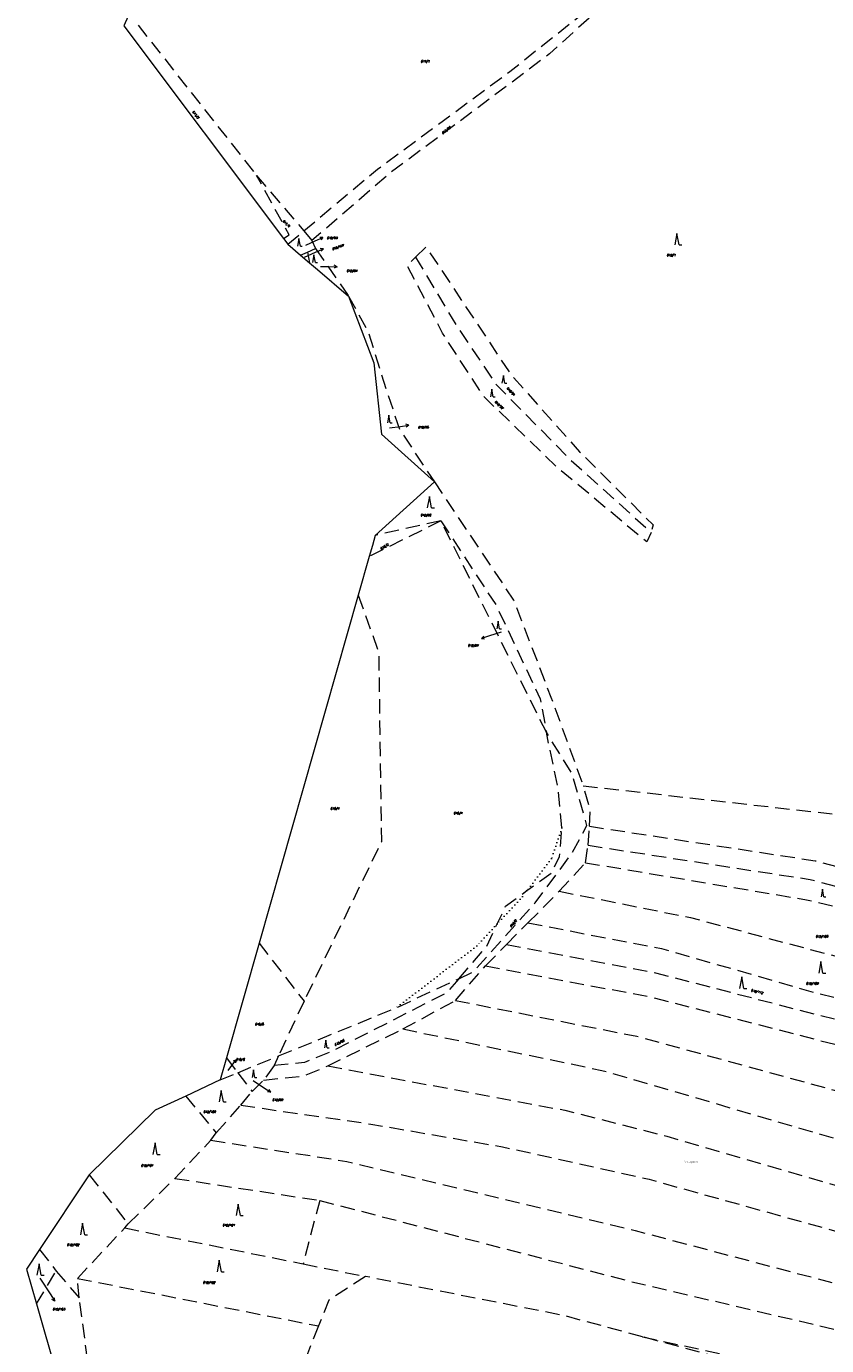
# Model space of a CAD drawing. Header units: metres. Extents: x -626722 to -621116, y -1178216 to -1174550.
# Tile 13 of 86: x -626722 to -626442, y -1175505 to -1175044. Entities that reach past the tile are written whole.
import ezdxf
from ezdxf.enums import TextEntityAlignment as Align

# ---------------------------------------------------------------- set-up
doc = ezdxf.new("R2010")
doc.units = ezdxf.units.M
doc.header["$MEASUREMENT"] = 0
doc.linetypes.add('DASHEDX2', pattern=[1.5, 1, -0.5])
doc.linetypes.add('DOT', pattern=[0.25, 0, -0.25])
for name, color, linetype, lineweight in [('8_kat_KN_Hranice katastrů', 200, 'FENCELINE1', 25), ('8_kat_KN_Hranice parcel', 200, 'DASHEDX2', 25), ('8_kat_KN_PČ popisy', 210, 'Continuous', 0), ('8_kat_KN_Slučkové čáry', 200, 'DOT', 25), ('8_kat_KN_Značky kultur', 7, 'Continuous', 0), ('8_kat_KN_Čísla parcel', 200, 'Continuous', 25)]:
    doc.layers.add(name, color=color, linetype=linetype, lineweight=lineweight)
doc.layers.add('8_kat_KN_Pomístní_názvy', color=210, linetype='Continuous')
doc.styles.add('Style-cs_Working', font='cs_Working.shx')
doc.styles.add('Style-ITALICS', font='ITALICS.shx')
doc.linetypes.add('FENCELINE1', pattern='A,0.25,-0.1,[133,ltypeshp.shx,S=0.1,R=0,X=-0.1,Y=0],-0.1,1', length=1.45)

# ---------------------------------------------------------------- blocks, each defined once
blk = doc.blocks.new('1029_199')
at = {"layer": '8_kat_KN_PČ popisy', "color": 6, "linetype": 'Continuous', "lineweight": 0}
for p, q in [((0, 0), (2.74, 1.22)), ((2.74, 1.22), (1.62, 1.27)), ((2.74, 1.22), (2.03, 0.36))]:
    blk.add_line(p, q, dxfattribs=at)
blk = doc.blocks.new('1029_200')
at = {"layer": '8_kat_KN_PČ popisy', "color": 6, "linetype": 'Continuous', "lineweight": 0}
for p, q in [((0, 0), (3, -0.05)), ((3, -0.05), (2.01, 0.47)), ((3, -0.05), (1.99, -0.54))]:
    blk.add_line(p, q, dxfattribs=at)
blk = doc.blocks.new('1029_201')
at = {"layer": '8_kat_KN_PČ popisy', "color": 6, "linetype": 'Continuous', "lineweight": 0}
for p, q in [((0, 0), (2.97, 0.42)), ((2.97, 0.42), (1.91, 0.77)), ((2.97, 0.42), (2.05, -0.22))]:
    blk.add_line(p, q, dxfattribs=at)
blk = doc.blocks.new('1029_231')
at = {"layer": '8_kat_KN_PČ popisy', "color": 6, "linetype": 'Continuous', "lineweight": 0}
for p, q in [((0, 0), (1.81, 2.4)), ((1.81, 2.4), (0.8, 1.9)), ((1.81, 2.4), (1.6, 1.3))]:
    blk.add_line(p, q, dxfattribs=at)
blk = doc.blocks.new('1029_233')
at = {"layer": '8_kat_KN_PČ popisy', "color": 6, "linetype": 'Continuous', "lineweight": 0}
for p, q in [((0, 0), (-2.87, -0.88)), ((-2.87, -0.88), (-2.06, -0.11)), ((-2.87, -0.88), (-1.77, -1.06))]:
    blk.add_line(p, q, dxfattribs=at)
blk = doc.blocks.new('1029_57')
at = {"layer": '8_kat_KN_PČ popisy', "color": 6, "linetype": 'Continuous', "lineweight": 0}
for p, q in [((0, 0), (2.49, -1.68)), ((2.49, -1.68), (1.38, -1.53)), ((2.49, -1.68), (1.94, -0.7))]:
    blk.add_line(p, q, dxfattribs=at)
blk = doc.blocks.new('1029_69')
at = {"layer": '8_kat_KN_PČ popisy', "color": 6, "linetype": 'Continuous', "lineweight": 0}
for p, q in [((0, 0), (1.63, -2.52)), ((1.63, -2.52), (0.67, -1.95)), ((1.63, -2.52), (1.51, -1.4))]:
    blk.add_line(p, q, dxfattribs=at)
blk = doc.blocks.new('3.08_1')
at = {"layer": '8_kat_KN_Značky kultur', "color": 7, "linetype": 'Continuous', "lineweight": 13}
for p, q in [((0, 2.68), (-0.5, 0)), ((0.5, 0), (0, 2.68)), ((0.5, 0), (1.17, 0))]:
    blk.add_line(p, q, dxfattribs=at)
blk = doc.blocks.new('3.08')
at = {"layer": '8_kat_KN_Značky kultur', "color": 7, "linetype": 'Continuous', "lineweight": 13}
for p, q in [((0, 4), (-0.75, 0)), ((0.75, 0), (0, 4)), ((0.75, 0), (1.75, 0))]:
    blk.add_line(p, q, dxfattribs=at)

msp = doc.modelspace()

# ---------------------------------------------------------------- linework, layer by layer
at = {"layer": '8_kat_KN_Hranice katastrů', "lineweight": 13, "flags": 128}
msp.add_lwpolyline([(-625852.04, -1174626.53), (-626040.35, -1174699.9), (-626044.84, -1174701.65), (-626079.82, -1174732.74), (-626087.17, -1174724.59), (-626094.59, -1174716.36), (-626108.29, -1174725.86), (-626139.6, -1174663), (-626142.76, -1174651.47), (-626147.58, -1174633.84), (-626177.49, -1174657.65), (-626189.84, -1174646.23), (-626197.97, -1174638.7), (-626204.07, -1174633.06), (-626210.75, -1174626.88), (-626221.49, -1174616.94), (-626226.53, -1174612.28), (-626235.01, -1174604.43), (-626243.82, -1174596.28), (-626253.16, -1174587.64), (-626262.1, -1174579.36), (-626263.17, -1174578.37), (-626268.76, -1174573.2), (-626272.87, -1174569.4), (-626280.35, -1174562.48), (-626284.23, -1174558.89), (-626366.4, -1174553.29), (-626375.76, -1174552.65), (-626384.06, -1174552.09), (-626393.5, -1174551.44), (-626402.5, -1174550.83), (-626410.43, -1174550.29), (-626456.76, -1174672.2), (-626471.93, -1174695.74), (-626482.81, -1174713.06), (-626484.56, -1174715.84), (-626487.17, -1174720), (-626488.89, -1174723.62), (-626502.09, -1174751.47), (-626516.03, -1174780.89), (-626528.59, -1174807.4), (-626550.57, -1174812.23), (-626562.79, -1174814.91), (-626576.86, -1174818.14), (-626580.35, -1174818.94), (-626645.6, -1174953.22), (-626653.03, -1174970.15), (-626684.55, -1175037.86), (-626686, -1175040.97), (-626687.55, -1175044.3), (-626631.84, -1175118.59), (-626630.36, -1175120.56), (-626625.88, -1175124.38), (-626622.8, -1175127), (-626620, -1175129.38), (-626609.13, -1175138.65), (-626600.28, -1175161.93), (-626597.68, -1175186.91), (-626579.19, -1175203.5), (-626599.8, -1175222.22), (-626600.81, -1175225.76), (-626601.9, -1175229.61), (-626605.75, -1175243.12), (-626640.34, -1175364.6), (-626651.76, -1175404.73), (-626653.94, -1175412.37), (-626665.96, -1175418.01), (-626676.58, -1175422.98), (-626699.62, -1175445.56), (-626716.99, -1175471.64), (-626721.57, -1175478.51), (-626718.08, -1175490.63), (-626689.37, -1175590.24), (-626688.95, -1175591.71), (-626681.58, -1175617.3), (-626680.38, -1175637.27), (-626679.64, -1175649.67), (-626676.23, -1175706.44), (-626671.98, -1175777.17), (-626668.1, -1175841.75), (-626664.26, -1175877.5), (-626656.46, -1175949.97), (-626693.18, -1175993.2), (-626689.21, -1176029.64), (-626687.52, -1176031.68), (-626686.33, -1176033.12), (-626684.94, -1176034.8), (-626683.79, -1176036.18), (-626614, -1176120.42), (-626602.4, -1176130.73), (-626593.12, -1176137.86), (-626584.96, -1176144.14), (-626547.27, -1176144.38), (-626533.77, -1176144.46), (-626504.81, -1176143.65), (-626406.93, -1176152.31), (-626409.37, -1176159.67), (-626415.14, -1176177.06), (-626421.53, -1176196.31), (-626431.16, -1176225.32), (-626419.99, -1176232.13), (-626407.48, -1176241.56), (-626403.01, -1176244.94), (-626392.15, -1176253.13), (-626383.56, -1176259.6), (-626365.29, -1176273.38), (-626360.83, -1176275.9), (-626330.82, -1176292.85), (-626328.3, -1176294.69), (-626325.4, -1176296.82), (-626321.02, -1176300.02), (-626320.14, -1176301.38), (-626309.08, -1176318.54), (-626303.56, -1176327.1), (-626275.19, -1176343.14), (-626230.13, -1176368.62), (-626220.88, -1176362.84), (-626205.06, -1176368.5), (-626197.34, -1176371.41), (-626193.44, -1176372.88), (-626183.79, -1176376.53), (-626174.84, -1176382.62), (-626170.14, -1176387.02), (-626162.46, -1176394.2), (-626143.33, -1176415.21), (-626136.56, -1176422.64), (-626124.57, -1176443.84), (-626101.66, -1176469.79), (-626095.62, -1176476.63), (-626092.92, -1176473.71), (-626091.09, -1176475.08), (-626067.85, -1176492.43), (-626063.21, -1176495.9), (-626032.24, -1176523.03), (-626014.15, -1176529.78), (-626012.39, -1176529.73), (-625959.45, -1176528.25), (-625951.98, -1176531.09), (-625931.5, -1176538.9), (-625906.21, -1176553.11), (-625904.25, -1176554.21), (-625893.59, -1176557.55), (-625863.9, -1176576.76), (-625847.42, -1176579.14), (-625797.53, -1176586.33), (-625790.2, -1176587.39), (-625782.61, -1176588.48), (-625767.55, -1176590.66), (-625757.66, -1176592.09), (-625749.89, -1176593.21), (-625740.01, -1176594.64), (-625731.85, -1176595.81), (-625724.25, -1176596.91), (-625659.61, -1176606.23), (-625600.82, -1176614.71), (-625580.89, -1176617.58), (-625566.09, -1176619.72), (-625500.04, -1176629.25), (-625441.67, -1176637.67), (-625428.63, -1176639.55), (-625419.79, -1176635.78), (-625390.47, -1176623.27), (-625379.99, -1176631.32), (-625377.22, -1176633.45), (-625374.21, -1176639.52), (-625372.83, -1176641.65), (-625355.33, -1176677.54), (-625334.79, -1176715.1), (-625291.65, -1176758.17), (-625291.16, -1176758.66), (-625296.47, -1176769.25), (-625299.22, -1176774.94), (-625302.88, -1176782.5), (-625305.03, -1176793.68), (-625310.51, -1176822.23), (-625312.64, -1176833.29), (-625314.29, -1176841.87), (-625286.37, -1176852.42), (-625282.23, -1176853.99), (-625278.44, -1176855.42), (-625271.46, -1176858.07), (-625265.75, -1176860.23), (-625257.66, -1176863.28), (-625251.67, -1176865.54), (-625243.64, -1176868.58), (-625239.69, -1176870.07), (-625235.92, -1176871.5), (-625233, -1176872.61), (-625230.97, -1176873.37), (-625228.83, -1176874.18), (-625225.65, -1176875.39), (-625220.76, -1176877.24), (-625213.57, -1176879.95), (-625208.53, -1176881.86), (-625207.5, -1176882.25), (-625203.79, -1176882.99), (-625200.71, -1176883.61), (-625196.76, -1176884.4), (-625194.16, -1176884.91), (-625188.65, -1176886.01), (-625185.69, -1176886.6), (-625181.13, -1176887.52), (-625178.38, -1176888.07), (-625173.33, -1176889.07), (-625169.8, -1176889.78), (-625166.58, -1176890.42), (-625161.66, -1176891.41), (-625157.37, -1176892.26), (-625150.47, -1176893.64), (-625143.76, -1176894.98), (-625140.44, -1176895.65), (-625128.3, -1176894.51), (-625120.25, -1176893.76), (-625112.59, -1176893.04), (-625102.63, -1176892.11), (-625090.44, -1176890.97), (-625063.86, -1176897.07), (-625035.95, -1176903.47), (-625022.31, -1176906.6), (-625009.45, -1176909.55), (-624998.78, -1176912), (-624995.3, -1176912.8), (-625007.88, -1176967.15), (-625008.17, -1176968.39), (-625009.14, -1176972.57), (-624986.76, -1176980.28), (-624913.21, -1176997.19), (-624884.87, -1176999.81), (-624883.16, -1177024.84), (-624861.48, -1177028.76), (-624846.56, -1177030.78), (-624834.36, -1177032.44), (-624809.84, -1177029.18), (-624805.18, -1177026.79), (-624782.47, -1177015.11), (-624767.57, -1177010.58), (-624734.91, -1177007.55), (-624731.97, -1177006.52), (-624717.58, -1177001.48), (-624709.41, -1176998.62), (-624707.93, -1176998.1), (-624705.65, -1177001.63), (-624697.38, -1177014.35), (-624692.91, -1177021.23), (-624654.81, -1177110.04), (-624637.1, -1177114.08), (-624623.6, -1177117.16), (-624609.33, -1177120.42), (-624593.82, -1177123.95), (-624579.56, -1177127.21), (-624568.19, -1177129.8), (-624562.55, -1177131.09), (-624558.15, -1177132.09), (-624531.5, -1177138.17), (-624463.75, -1177155.33), (-624456.48, -1177157.17), (-624450.44, -1177158.7), (-624438.33, -1177161.77), (-624430.47, -1177163.76), (-624417.85, -1177166.96), (-624365.74, -1177180.16), (-624315.56, -1177192.88), (-624293.21, -1177198.54), (-624291.46, -1177198.98), (-624269.71, -1177204.49), (-624219.52, -1177217.21), (-624177.44, -1177227.71), (-624170.59, -1177229.04), (-624164.77, -1177230.17), (-624163.84, -1177230.35), (-624137.63, -1177236.06), (-624135.98, -1177236.43), (-624134.62, -1177236.74), (-624128.76, -1177238.06), (-624126.05, -1177238.67), (-624075.58, -1177277.81), (-624010.92, -1177327.96), (-623980.59, -1177351.48), (-623963.9, -1177364.42), (-623961.95, -1177365.93), (-623960.02, -1177367.43), (-623958.36, -1177368.72), (-623957.21, -1177370.73), (-623956.24, -1177372.43), (-623953.07, -1177377.97), (-623944.01, -1177379.83), (-623941.71, -1177380.3), (-623930.34, -1177382.63), (-623795.45, -1177410.26), (-623737.18, -1177422.2), (-623726.41, -1177424.41), (-623719.17, -1177425.89), (-623704.71, -1177428.85), (-623697.74, -1177430.28), (-623691.6, -1177431.54), (-623685.53, -1177432.78), (-623679.04, -1177434.11), (-623672.5, -1177435.45), (-623665.66, -1177436.85), (-623659.17, -1177438.18), (-623646.49, -1177440.78), (-623640.87, -1177441.93), (-623625.74, -1177445.03), (-623626.14, -1177447.49), (-623626.46, -1177449.46), (-623626.86, -1177451.92), (-623622.56, -1177452.81), (-623615.96, -1177454.18), (-623608.24, -1177455.78), (-623597.23, -1177458.06), (-623571.65, -1177463.35), (-623563.33, -1177465.08), (-623553.82, -1177467.05), (-623537.12, -1177470.5), (-623519.98, -1177474.05), (-623513.98, -1177475.3), (-623460.27, -1177486.42), (-623461.13, -1177491.34), (-623461.71, -1177494.67), (-623465.49, -1177516.45), (-623482.16, -1177612.45), (-623502.72, -1177730.81), (-623503.88, -1177737.5), (-623504.31, -1177740.18), (-623504.62, -1177742.13), (-623505.08, -1177745.05), (-623502.72, -1177745.5), (-623480.65, -1177750.11), (-623468.69, -1177752.61), (-623434.69, -1177759.71), (-623431.3, -1177760.42), (-623411.88, -1177764.48), (-623403.24, -1177766.28), (-623401.25, -1177766.7), (-623399.85, -1177766.95), (-623395.04, -1177767.79), (-623375.45, -1177771.24), (-623371.57, -1177787.88), (-623369.81, -1177795.42), (-623345.41, -1177899.96), (-623331.38, -1177960.09), (-623330.3, -1177964.72), (-623330.16, -1177965.32), (-623330.71, -1177967.86), (-623332.08, -1177974.23), (-623332.26, -1177975.07), (-623332.78, -1177977.46), (-623328.58, -1177978.24), (-623313.3, -1177981.08), (-623287.47, -1177990.63), (-623264.45, -1178002.83), (-623261.29, -1178004.34), (-623253.54, -1178008.05), (-623242.61, -1178013.28), (-623237.92, -1178015.52), (-623150.45, -1178060.72), (-623147.34, -1178062.33), (-623102, -1178085.75), (-622964.39, -1178156.68), (-622922.17, -1178178.6), (-622878.91, -1178194.83), (-622877.34, -1178195.42), (-622828.97, -1178211.5), (-622812.21, -1178214.98), (-622808.58, -1178215.73), (-622807.82, -1178215.61), (-622800.1, -1178214.37), (-622795.23, -1178213.6), (-622785.8, -1178212.09), (-622780.44, -1178209.44), (-622760.13, -1178199.4), (-622723.64, -1178181.35), (-622714.31, -1178176.74), (-622708.27, -1178172.83), (-622705.71, -1178171.18), (-622702.81, -1178169.3), (-622702.1, -1178168.84), (-622677.92, -1178156.68), (-622670.5, -1178153.51), (-622651.49, -1178145.38), (-622643.54, -1178141.98), (-622605.79, -1178132), (-622576.29, -1178124.2), (-622492.96, -1178103.84), (-622482.49, -1178101.28), (-622477.67, -1178100.1), (-622469.7, -1178098.15), (-622457.02, -1178095.06), (-622449.88, -1178093.31), (-622443.45, -1178091.74), (-622433.61, -1178089.33), (-622431.06, -1178088.71), (-622423.14, -1178086.72), (-622412.11, -1178083.94), (-622405.93, -1178082.38), (-622400.06, -1178080.91), (-622395.05, -1178079.64), (-622391.18, -1178078.67), (-622356.2, -1178069.86), (-622351.1, -1178068.58), (-622340.21, -1178065.84), (-622334.46, -1178064.39), (-622329.5, -1178063.14), (-622318.7, -1178060.42), (-622308.12, -1178057.76), (-622297.43, -1178055.06), (-622287.34, -1178052.52), (-622279.56, -1178050.56), (-622235.46, -1178039.46), (-622232.64, -1178038.76), (-622199.97, -1178030.63), (-622087.18, -1178002.56), (-622085.85, -1178002.23), (-622081.88, -1178001.34), (-622080.97, -1177998.22), (-622078.95, -1177991.33), (-622078.18, -1177988.69), (-622074.87, -1177975.28), (-622073.81, -1177970.98), (-622059.95, -1177914.89), (-622055.85, -1177875.6), (-622054.42, -1177858.33), (-622038.55, -1177798.48), (-622036.99, -1177789.81), (-622068.8, -1177779.38), (-622087.72, -1177773.17), (-622109.7, -1177760.45), (-622118.17, -1177755.55), (-622120.26, -1177752.94), (-622152.52, -1177712.6), (-622181.7, -1177693.4), (-622264.99, -1177665.15), (-622291.95, -1177659), (-622360.46, -1177643.93), (-622367.2, -1177642.45), (-622378.61, -1177636.84), (-622423.28, -1177605.81), (-622461.58, -1177568.64), (-622484.26, -1177552.66), (-622597.41, -1177527.71), (-622635.3, -1177509), (-622658.05, -1177502.91), (-622725.11, -1177494.82), (-622731.43, -1177491.33), (-622738.6, -1177487.37), (-622741.35, -1177485.85), (-622747.51, -1177487.23), (-622781.03, -1177494.72), (-622781.56, -1177493.2), (-622782.07, -1177491.71), (-622783.44, -1177487.73), (-622784.4, -1177484.95), (-622786.68, -1177477.63), (-622768.07, -1177471.87), (-622726.08, -1177458.86), (-622708.4, -1177453.39), (-622702.77, -1177451.64), (-622684.6, -1177446.02), (-622568.57, -1177410.08), (-622555.54, -1177406.23), (-622562.78, -1177372.51), (-622566.79, -1177361.45), (-622570.17, -1177352.12), (-622575.79, -1177336.61), (-622578.15, -1177330.14), (-622579.7, -1177325.87), (-622592.9, -1177289.64), (-622595.15, -1177283.48), (-622599.08, -1177272.69), (-622598.15, -1177272.02), (-622596.62, -1177270.91), (-622590.17, -1177266.25), (-622587.06, -1177264.01), (-622567.07, -1177274.84), (-622530.66, -1177265.46), (-622512.42, -1177244.02), (-622499.95, -1177220.44), (-622498.04, -1177199.81), (-622497.43, -1177193.25), (-622513.53, -1177163.74), (-622536.86, -1177114.27), (-622538.02, -1177097.04), (-622544.27, -1177004.46), (-622545.01, -1176993.53), (-622545.28, -1176989.54), (-622525.81, -1176919.76), (-622519.47, -1176904.57), (-622516.52, -1176895.56), (-622512.57, -1176883.51), (-622497.26, -1176836.75), (-622496.44, -1176835.36), (-622470.35, -1176791.24), (-622470.21, -1176791), (-622467.4, -1176786.25), (-622434.65, -1176761.78), (-622430.98, -1176756.2), (-622417.74, -1176736.1), (-622397.39, -1176663.53), (-622375.31, -1176618.82), (-622351.21, -1176606.81), (-622331.55, -1176584.66), (-622297.25, -1176515.77), (-622247.39, -1176461.84), (-622221.21, -1176441.78), (-622198.71, -1176431.48), (-622182.15, -1176419.39), (-622160.36, -1176419.51), (-622158.27, -1176422.4), (-622156.31, -1176425.09), (-622155.37, -1176426.4), (-622146.92, -1176438.05), (-622136.86, -1176442.9), (-622125.45, -1176444.04), (-622118.72, -1176444.71), (-622111.76, -1176445.4), (-622111.04, -1176445.47), (-622097.72, -1176446.8), (-622062.24, -1176442.63), (-622025.22, -1176458.05), (-622020.19, -1176461.21), (-622012.4, -1176466.11), (-622001.09, -1176475.06), (-621971.85, -1176491.46), (-621963.89, -1176495.93), (-621961.96, -1176497.01), (-621962.13, -1176493.44), (-621962.85, -1176477.76), (-621969.83, -1176473.02), (-621972.32, -1176471.33), (-621972.38, -1176471.28), (-621977.22, -1176468), (-621984.53, -1176463.03), (-621989.76, -1176459.47), (-622003.38, -1176443.22), (-622023.55, -1176435.19), (-622030.74, -1176432.32), (-622048.78, -1176426.57), (-622102.82, -1176409.35), (-622132.66, -1176383.61), (-622141.78, -1176379.09), (-622162.3, -1176368.94), (-622182.81, -1176358.78), (-622203.33, -1176348.62), (-622215.84, -1176342.43), (-622217.61, -1176341.55), (-622237.69, -1176347.6), (-622252.54, -1176347.82), (-622264.51, -1176347.99), (-622271.49, -1176348.1), (-622278.66, -1176348.2), (-622303.55, -1176348.57), (-622307.74, -1176348.24), (-622313.05, -1176347.82), (-622509.65, -1176332.31), (-622522.44, -1176331.3), (-622523.47, -1176328.33), (-622525.73, -1176321.86), (-622526.91, -1176318.45), (-622529.58, -1176310.79), (-622538.84, -1176284.24), (-622573.66, -1176272.8), (-622575.07, -1176272.35), (-622602.72, -1176263.46), (-622652.9, -1176250.88), (-622661.13, -1176248.81), (-622667.67, -1176247.17), (-622668.41, -1176247.08), (-622670.8, -1176246.78), (-622673.67, -1176246.42), (-622674.5, -1176246.32), (-622692.64, -1176244.07), (-622696.28, -1176243.62), (-622700.57, -1176243.09), (-622707.85, -1176242.18), (-622716.13, -1176241.16), (-622723.9, -1176240.2), (-622731.95, -1176239.2), (-622732.34, -1176239.15), (-622739.58, -1176238.25), (-622746.64, -1176237.37), (-622749.55, -1176237.01), (-622733.65, -1176154.44), (-622700.54, -1175982.48), (-622700.36, -1175981.54), (-622699.67, -1175977.97), (-622698.92, -1175974.04), (-622698.34, -1175971.01), (-622687.88, -1175916.7), (-622660.91, -1175766.94), (-622654.83, -1175733.2), (-622640.45, -1175684.53), (-622638.82, -1175679.04), (-622638.47, -1175677.86), (-622636.01, -1175669.51), (-622640.99, -1175669.14), (-622659.28, -1175667.79), (-622679.29, -1175649.45), (-622710.67, -1175613.63), (-622736.93, -1175603.53), (-622780.89, -1175586.63), (-622817.66, -1175573.34), (-622850.41, -1175560.14), (-622858.52, -1175556.87), (-622865.8, -1175554.67), (-622894.55, -1175546.01), (-622923.33, -1175540.13), (-622924.99, -1175540.08), (-622938.18, -1175539.71), (-622986.92, -1175538.35), (-622996.3, -1175545.8), (-623004.02, -1175547.35), (-623009.54, -1175543.61), (-623024.77, -1175537.84), (-623039.52, -1175532.26), (-623088.53, -1175522.77), (-623098.46, -1175520.85), (-623183.64, -1175504.36), (-623188.06, -1175503.5), (-623213.91, -1175498.5), (-623314.42, -1175479.04), (-623334.39, -1175475.17), (-623358.28, -1175470.55), (-623367.67, -1175468.73), (-623403.57, -1175461.78), (-623407.64, -1175460.99), (-623451.72, -1175452.45), (-623471.52, -1175448.62), (-623476.63, -1175447.63), (-623503.08, -1175442.51), (-623545.94, -1175434.21), (-623571.62, -1175429.24), (-623574.73, -1175428.64), (-623582.71, -1175427.09), (-623584.32, -1175426.78), (-623593.92, -1175424.92), (-623598.69, -1175424), (-623621.54, -1175416.62), (-623641.26, -1175410.25), (-623645.3, -1175407.72), (-623651.85, -1175403.62), (-623661.11, -1175401.57), (-623677.99, -1175395.49), (-623716.17, -1175381.75), (-623821.31, -1175343.9), (-623822.78, -1175343.37), (-623826.37, -1175352.23), (-623838.09, -1175381.12), (-623839.41, -1175384.36), (-623842.48, -1175391.94), (-623844.76, -1175397.56), (-623848.71, -1175395.95), (-623853.6, -1175393.95), (-623864.51, -1175389.49), (-623877.04, -1175384.37), (-623899.48, -1175375.2), (-623913.17, -1175369.61), (-623921.39, -1175366.25), (-623931.98, -1175361.92), (-623943.52, -1175357.2), (-623947.18, -1175355.71), (-623952.99, -1175353.34), (-623965.84, -1175349.08), (-623972.42, -1175346.9), (-623984.43, -1175342.92), (-623992.28, -1175340.32), (-624017.35, -1175332.01), (-624032.51, -1175326.98), (-624046.92, -1175322.21), (-624061.99, -1175317.21), (-624073.47, -1175313.41), (-624076.66, -1175312.35), (-624087.61, -1175308.71), (-624091.33, -1175307.48), (-624101.34, -1175304.17), (-624106.82, -1175302.35), (-624113.5, -1175301.17), (-624118.24, -1175300.33), (-624129.53, -1175298.33), (-624133.89, -1175297.56), (-624151.02, -1175294.53), (-624151.52, -1175294.44), (-624172.03, -1175290.81), (-624186.19, -1175288.3), (-624187.09, -1175288), (-624194.53, -1175285.47), (-624198.59, -1175284.09), (-624205.73, -1175281.67), (-624212.31, -1175279.43), (-624227.17, -1175274.38), (-624238.4, -1175270.57), (-624259.44, -1175263.43), (-624275.87, -1175257.85), (-624299.08, -1175249.97), (-624301.46, -1175249.16), (-624313.52, -1175245.81), (-624342.41, -1175237.79), (-624359.84, -1175232.95), (-624361.68, -1175232.44), (-624394.55, -1175223.32), (-624398.65, -1175222.18), (-624421.01, -1175215.97), (-624483.58, -1175191.07), (-624513.75, -1175179.07), (-624530.67, -1175171), (-624538.61, -1175167.21), (-624555.74, -1175162.8), (-624591.3, -1175152.22), (-624616.6, -1175146.76), (-624669.36, -1175122.42), (-624675.53, -1175119.79), (-624681, -1175117.47), (-624701.37, -1175108.8), (-624727.01, -1175103.3), (-624746.71, -1175099.08), (-624769.57, -1175100.35), (-624771.98, -1175100.01), (-624795.35, -1175096.73), (-624805.39, -1175095.32), (-624823.86, -1175088.76), (-624829.6, -1175083.81), (-624841.52, -1175073.52), (-624857.12, -1175057.81), (-624863.3, -1175051.59), (-624869.83, -1175045.01), (-624876.29, -1175040.67), (-624892.64, -1175029.67), (-624937.61, -1174997.86), (-624939.04, -1175000.11), (-624941.81, -1175004.46), (-624944.6, -1175008.85), (-624963.63, -1175006.96), (-625019.59, -1175001.41), (-625073.91, -1174996.02), (-625074.39, -1174997.67), (-625096.23, -1175073.28), (-625183.77, -1175056.93), (-625265.34, -1175036.6), (-625288.39, -1175030.85), (-625293.16, -1175029.66), (-625299.12, -1175028.18), (-625337.06, -1175018.72), (-625388.84, -1175005.82), (-625464.8, -1174986.89), (-625495.36, -1174979.27), (-625512.53, -1174974.99), (-625543.08, -1174967.38), (-625574.39, -1174959.57), (-625576.76, -1174958.98), (-625579.4, -1174958.32), (-625579.67, -1174958.25), (-625587.62, -1174953.77), (-625615.29, -1174938.17), (-625639.27, -1174924.66), (-625651.18, -1174917.94), (-625659.41, -1174913.3), (-625667.61, -1174908.68), (-625687.09, -1174897.7), (-625697.09, -1174892.07), (-625701.5, -1174889.58), (-625704.92, -1174885.17), (-625711.81, -1174876.29), (-625717.7, -1174868.69), (-625719.42, -1174866.48), (-625721.06, -1174864.36), (-625724.39, -1174860.06), (-625726.69, -1174857.09), (-625729.25, -1174853.8), (-625730.41, -1174852.3), (-625731.76, -1174848.68), (-625734.18, -1174842.18), (-625737.88, -1174832.26), (-625738.58, -1174830.37), (-625740.44, -1174825.37), (-625742.03, -1174821.11), (-625747.34, -1174806.85), (-625757.52, -1174779.52), (-625765.58, -1174757.89), (-625771.8, -1174741.18), (-625780.24, -1174729.34), (-625789.62, -1174716.2), (-625798.16, -1174704.22), (-625803.67, -1174696.5), (-625809.22, -1174688.71), (-625810.19, -1174687.35), (-625811.75, -1174685.5), (-625813.79, -1174683.1), (-625814.16, -1174682.55), (-625828.4, -1174661.5), (-625830.3, -1174658.68), (-625833.25, -1174654.32), (-625833.44, -1174654.04), (-625841.42, -1174642.24), (-625842.46, -1174640.7), (-625852.04, -1174626.53)], close=True, dxfattribs=at)
at = {"layer": '8_kat_KN_Hranice parcel', "lineweight": 13, "ltscale": 5}
for p, q in [((-626682.59, -1175044.06), (-626641.23, -1175096.55)), ((-626641.23, -1175096.55), (-626624.78, -1175115.89)), ((-626630.36, -1175120.56), (-626624.78, -1175115.89)), ((-626624.78, -1175115.89), (-626621.91, -1175119.26)), ((-626621.91, -1175119.26), (-626620.68, -1175122.09)), ((-626625.88, -1175124.38), (-626623.47, -1175123.32)), ((-626623.47, -1175123.32), (-626620.68, -1175122.09)), ((-626623.47, -1175123.32), (-626622.8, -1175127)), ((-626620.68, -1175122.09), (-626609.13, -1175138.65)), ((-626576.9, -1175217.13), (-626601.9, -1175229.61)), ((-626576.9, -1175217.13), (-626599.8, -1175222.22)), ((-626540.1, -1175290.98), (-626576.9, -1175217.13)), ((-626525.51, -1175330.45), (-626525.05, -1175323.78)), ((-626526.43, -1175336.55), (-626525.51, -1175330.45)), ((-626535.63, -1175346.48), (-626526.43, -1175336.55)), ((-626546.51, -1175357.55), (-626535.63, -1175346.48)), ((-626554.02, -1175365.07), (-626546.51, -1175357.55)), ((-626640.34, -1175364.6), (-626624.67, -1175384.9)), ((-626561.38, -1175372.59), (-626554.02, -1175365.07)), ((-626571.81, -1175384.65), (-626561.38, -1175372.59)), ((-626624.67, -1175384.9), (-626633.57, -1175404.03)), ((-626590.21, -1175394.59), (-626571.81, -1175384.65)), ((-626616.42, -1175407.5), (-626590.21, -1175394.59)), ((-626651.76, -1175404.73), (-626647.81, -1175409.86)), ((-626647.81, -1175409.86), (-626633.57, -1175404.03)), ((-626633.57, -1175404.03), (-626635.1, -1175407.32)), ((-626653.94, -1175412.37), (-626647.81, -1175409.86)), ((-626647.81, -1175409.86), (-626642.76, -1175416.4)), ((-626635.1, -1175407.32), (-626638.77, -1175412.43)), ((-626642.76, -1175416.4), (-626638.77, -1175412.43)), ((-626665.96, -1175418.01), (-626655.33, -1175430.88)), ((-626646.75, -1175421.23), (-626642.76, -1175416.4)), ((-626655.33, -1175430.88), (-626646.75, -1175421.23)), ((-626657.17, -1175433.43), (-626655.33, -1175430.88)), ((-626669.74, -1175446.77), (-626657.17, -1175433.43)), ((-626699.62, -1175445.56), (-626686, -1175462.66)), ((-626686, -1175462.66), (-626669.74, -1175446.77)), ((-626669.74, -1175446.77), (-626619.18, -1175454.47)), ((-626619.18, -1175454.47), (-626625.01, -1175476.61)), ((-626703.78, -1175481.68), (-626687.22, -1175464.08)), ((-626687.22, -1175464.08), (-626686, -1175462.66)), ((-626687.22, -1175464.08), (-626625.01, -1175476.61)), ((-626716.99, -1175471.64), (-626711.14, -1175479.12)), ((-626718.08, -1175490.63), (-626711.14, -1175479.12)), ((-626711.14, -1175479.12), (-626703.17, -1175488.49)), ((-626625.01, -1175476.61), (-626603.22, -1175481.02)), ((-626703.17, -1175488.49), (-626703.78, -1175481.68)), ((-626703.78, -1175481.68), (-626619.58, -1175498.3)), ((-626688.95, -1175591.71), (-626703.17, -1175488.49)), ((-626619.58, -1175498.3), (-626624.2, -1175509.86)), ((-626443.16, -1175519.19), (-626506.53, -1175502.09))]:
    msp.add_line(p, q, dxfattribs=at)
at = {"layer": '8_kat_KN_Hranice parcel', "lineweight": 13, "ltscale": 5, "flags": 128}
for points in [[(-626624.78, -1175115.89), (-626598.98, -1175094.29), (-626552.81, -1175060.21), (-626521.34, -1175035.17)], [(-626521.34, -1175035.17), (-626524.72, -1175041.13), (-626539.05, -1175054.1), (-626564.27, -1175073.12), (-626594.16, -1175095.31), (-626621.91, -1175119.26)], [(-626631.84, -1175118.59), (-626629.88, -1175117.27), (-626641.23, -1175096.55)], [(-626585.8, -1175125.02), (-626582.04, -1175121.54), (-626552.39, -1175166.18), (-626528.5, -1175193), (-626502.84, -1175218.6), (-626503.5, -1175221.26)], [(-626503.5, -1175221.26), (-626505.05, -1175224.54), (-626536.24, -1175198.53), (-626561.91, -1175173.76), (-626576.29, -1175151.64), (-626588.68, -1175128.09), (-626585.8, -1175125.02)], [(-626585.8, -1175125.02), (-626571.64, -1175148.77), (-626557.7, -1175169.45), (-626532.04, -1175195.46), (-626503.5, -1175221.26)], [(-626609.13, -1175138.65), (-626602.29, -1175151.04), (-626596.15, -1175170.91), (-626591.25, -1175185.38), (-626579.19, -1175203.5)], [(-626579.19, -1175203.5), (-626551.56, -1175244.85), (-626538.49, -1175278.71), (-626527.27, -1175309.66)], [(-626576.9, -1175217.13), (-626557.55, -1175246.72), (-626542.22, -1175279.36), (-626540.1, -1175290.98)], [(-626605.75, -1175243.12), (-626598.61, -1175263.15), (-626597.69, -1175329.27), (-626624.67, -1175384.9)], [(-626570.66, -1175377.03), (-626565.58, -1175374.66), (-626543.96, -1175350.53), (-626531.26, -1175333.46), (-626525.92, -1175323.56), (-626531.25, -1175305.27), (-626540.1, -1175290.98)], [(-626534.65, -1175324.35), (-626536.06, -1175310.18), (-626540.1, -1175290.98)], [(-626527.27, -1175309.66), (-626428.76, -1175320.8), (-626399.94, -1175336.69), (-626373.88, -1175343.79), (-626273.3, -1175372.45), (-626220.63, -1175400.97)], [(-626525.05, -1175323.78), (-626524.74, -1175318.24), (-626527.27, -1175309.66)], [(-626570.66, -1175377.03), (-626560.92, -1175365.64), (-626557.23, -1175357.85), (-626554.33, -1175351.73), (-626546.87, -1175346.28), (-626538.38, -1175340.1), (-626535.47, -1175334.42), (-626534.65, -1175324.35)], [(-626525.05, -1175323.78), (-626446.24, -1175335.84), (-626374.18, -1175355.42), (-626283.11, -1175381.53), (-626228.6, -1175411.9)], [(-626525.51, -1175330.45), (-626448.08, -1175342.37), (-626373.57, -1175362.23), (-626285.87, -1175387.49), (-626232.89, -1175417.71)], [(-626526.43, -1175336.55), (-626449.31, -1175349.46), (-626373.26, -1175367.34), (-626288.32, -1175393.17), (-626237.34, -1175423.53)], [(-626535.63, -1175346.48), (-626489.78, -1175355.71), (-626437.35, -1175369.61), (-626373.88, -1175383.23)], [(-626546.51, -1175357.55), (-626499.9, -1175366.49), (-626445.63, -1175382.1), (-626376.64, -1175398.28)], [(-626554.02, -1175365.07), (-626502.05, -1175375), (-626445.93, -1175389.48), (-626383.69, -1175405.09), (-626377.86, -1175407.93)], [(-626561.38, -1175372.59), (-626504.5, -1175383.23), (-626389.51, -1175412.75), (-626267.39, -1175473.48)], [(-626570.66, -1175377.03), (-626574.87, -1175381.96), (-626615.2, -1175402.53), (-626624.55, -1175406.36), (-626635.1, -1175407.32)], [(-626633.57, -1175404.03), (-626592.56, -1175387.23), (-626570.66, -1175377.03)], [(-626571.81, -1175384.65), (-626508.49, -1175397.14), (-626395.34, -1175428.08), (-626275.67, -1175483.98)], [(-626590.21, -1175394.59), (-626520.75, -1175409.06), (-626399.94, -1175444.25), (-626284.87, -1175494.77)], [(-626638.77, -1175412.43), (-626625.01, -1175411.05), (-626616.42, -1175407.5)], [(-626616.42, -1175407.5), (-626533.63, -1175422.97), (-626498.06, -1175432.05), (-626405.15, -1175459.01), (-626294.53, -1175504.84)], [(-626646.75, -1175421.23), (-626601.4, -1175427.79), (-626555.4, -1175435.74), (-626504.19, -1175447.09), (-626410.36, -1175473.2), (-626304.19, -1175514.07)], [(-626657.17, -1175433.43), (-626609.68, -1175440.85), (-626509.1, -1175464.97), (-626414.66, -1175489.95), (-626315.84, -1175525.56)], [(-626619.18, -1175454.47), (-626510.33, -1175482.85), (-626418.34, -1175504.42), (-626327.18, -1175537.34)], [(-626603.22, -1175481.02), (-626615.99, -1175489.33), (-626619.58, -1175498.3)], [(-626506.53, -1175502.09), (-626533.83, -1175494.73), (-626603.22, -1175481.02)], [(-626506.53, -1175502.09), (-626422.94, -1175520.31), (-626339.14, -1175549.26)]]:
    msp.add_lwpolyline(points, dxfattribs=at)
at = {"layer": '8_kat_KN_PČ popisy', "lineweight": 0}
for p, q in [((-626624.09, -1175120.9), (-626620.82, -1175119.43)), ((-626624.55, -1175125.05), (-626620.67, -1175123.33)), ((-626618.9, -1175128.31), (-626616.12, -1175128.36)), ((-626594.81, -1175184.69), (-626591.04, -1175184.17)), ((-626555.85, -1175256.06), (-626559.89, -1175257.33)), ((-626651.15, -1175409.06), (-626650.18, -1175407.77)), ((-626642.37, -1175412.58), (-626638.78, -1175415.02)), ((-626716.87, -1175481.64), (-626713.31, -1175487.1))]:
    msp.add_line(p, q, dxfattribs=at)
at = {"layer": '8_kat_KN_Slučkové čáry', "lineweight": 0, "ltscale": 5}
for p, q in [((-626534.65, -1175324.35), (-626538.32, -1175335.03)), ((-626538.32, -1175335.03), (-626546.87, -1175346.28)), ((-626548.38, -1175348.28), (-626557.23, -1175357.85)), ((-626546.87, -1175346.28), (-626548.38, -1175348.28)), ((-626557.23, -1175357.85), (-626564.32, -1175365.52)), ((-626564.32, -1175365.52), (-626592.56, -1175387.23))]:
    msp.add_line(p, q, dxfattribs=at)

# ---------------------------------------------------------------- block references
at = {"layer": '8_kat_KN_PČ popisy', "lineweight": 0}
for name, p in [('1029_199', (-626620.82, -1175119.43)), ('1029_199', (-626620.67, -1175123.33)), ('1029_200', (-626616.12, -1175128.36)), ('1029_201', (-626591.04, -1175184.17)), ('1029_233', (-626559.89, -1175257.33)), ('1029_231', (-626650.18, -1175407.77)), ('1029_57', (-626638.78, -1175415.02)), ('1029_69', (-626713.31, -1175487.1))]:
    msp.add_blockref(name, p, dxfattribs=at)
at = {"layer": '8_kat_KN_Značky kultur', "lineweight": 13}
for name, p in [('3.08_1', (-626626.46, -1175121.23)), ('3.08', (-626494.53, -1175120.81)), ('3.08_1', (-626621.2, -1175126.95)), ('3.08_1', (-626555.09, -1175169.07)), ('3.08_1', (-626559.15, -1175173.88)), ('3.08_1', (-626595.07, -1175182.97)), ('3.08', (-626580.94, -1175212.63)), ('3.08_1', (-626556.92, -1175254.84)), ('3.08_1', (-626443.71, -1175348.45)), ('3.08', (-626444.3, -1175375.07)), ('3.08', (-626471.91, -1175380.44)), ('3.08_1', (-626617.05, -1175401.19)), ('3.08_1', (-626642.32, -1175411.56)), ('3.08', (-626653.58, -1175420.04)), ('3.08', (-626676.66, -1175438.4)), ('3.08', (-626647.65, -1175459.73)), ('3.08', (-626701.98, -1175466.44)), ('3.08', (-626717.14, -1175480.57)), ('3.08', (-626654.24, -1175479.35))]:
    msp.add_blockref(name, p, dxfattribs=at)

# ---------------------------------------------------------------- texts
at = {"layer": '8_kat_KN_Pomístní_názvy', "lineweight": 0, "style": 'Style-cs_Working'}
msp.add_text('Na kopcích', height=0.7, dxfattribs=at).set_placement((-626492.05, -1175441.32))
at = {"layer": '8_kat_KN_Čísla parcel', "lineweight": 0, "style": 'Style-ITALICS'}
for s, p in [('611/1', (-626583.92, -1175057.04)), ('612/1', (-626498.07, -1175124.68)), ('612/96', (-626584.01, -1175215.5)), ('610/4', (-626615.45, -1175317.99)), ('610/1', (-626572.46, -1175319.57)), ('612/108', (-626446.08, -1175362.62)), ('612/109', (-626449.44, -1175379.08)), ('610/5', (-626641.82, -1175393.3)), ('612/100', (-626659.78, -1175423.84)), ('612/101', (-626681.61, -1175442.67)), ('612/121', (-626653.12, -1175463.47)), ('612/102', (-626707.45, -1175470.32)), ('612/122', (-626659.98, -1175483.49))]:
    msp.add_text(s, height=0.7, dxfattribs=at).set_placement(p)
for s, rotation, p in [('611/3', 308, (-626663.709, -1175074.353)), ('612/90', 39, (-626576.255, -1175082.2)), ('612/91', 312, (-626553.991, -1175170.888)), ('612/92', 316, (-626558.17, -1175175.671)), ('610/3', 31, (-626597.802, -1175227.278)), ('610/2', 50, (-626552.348, -1175359.166)), ('612/112', 347, (-626468.751, -1175381.428)), ('612/98', 27, (-626613.834, -1175400.537))]:
    msp.add_text(s, height=0.7, rotation=rotation, dxfattribs=at).set_placement(p)
for s, rotation, p in [('611/4', 315, (-626631.097, -1175113.614)), ('612/137', 20, (-626612.744, -1175121.922))]:
    msp.add_text(s, height=0.7, rotation=rotation, dxfattribs=at).set_placement(p, align=Align.CENTER)
for s, p in [('612/93', (-626614.89, -1175118.73)), ('612/94', (-626607.987, -1175130.2)), ('612/95', (-626583.05, -1175184.84)), ('612/97', (-626565.667, -1175261.01)), ('610/6', (-626646.941, -1175405.63)), ('612/99', (-626633.897, -1175419.69)), ('612/103', (-626710.245, -1175492.79))]:
    msp.add_text(s, height=0.7, dxfattribs=at).set_placement(p, align=Align.CENTER)

doc.saveas('drawing.dxf')
